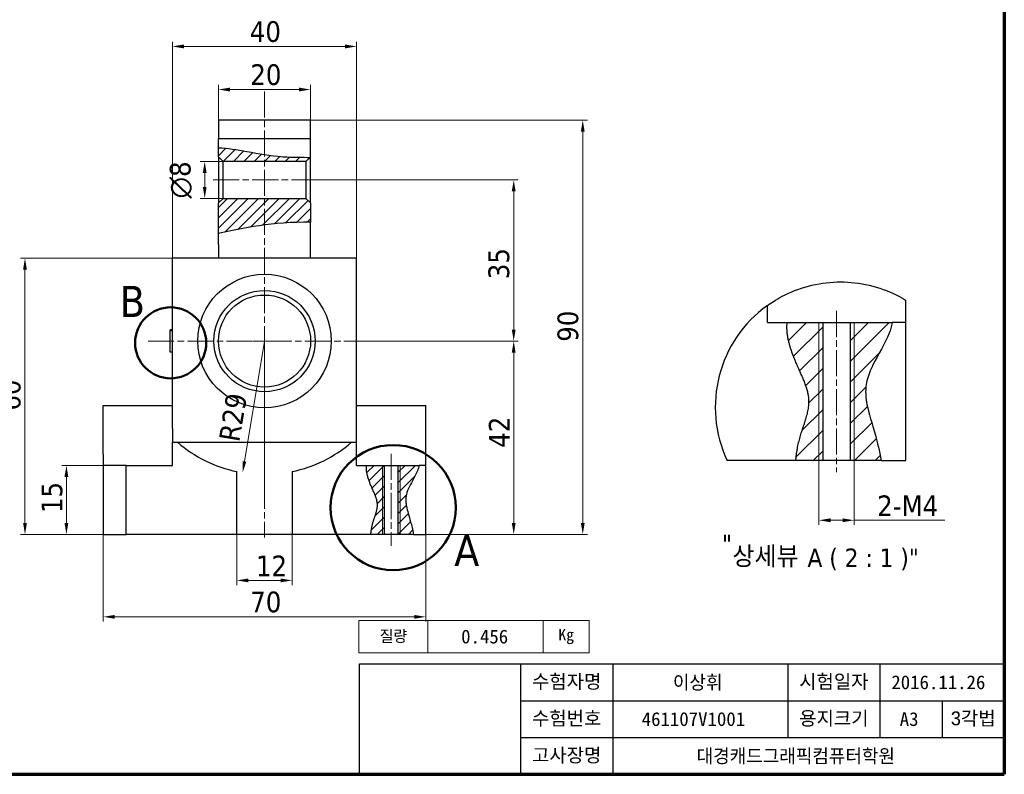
# Model space of a CAD drawing. Header units: millimetres. Extents: x 7 to 413, y 7 to 295.
# Tile 3 of 4: x 199 to 413, y 7 to 171. Entities that reach past the tile are written whole.
import ezdxf

# ---------------------------------------------------------------- set-up
doc = ezdxf.new("R2010")
doc.units = ezdxf.units.MM
doc.linetypes.add('CENTER', pattern=[50.8, 31.75, -6.35, 6.35, -6.35])
doc.linetypes.add('CHAIN', pattern=[0.3543, 0.2362, -0.0295, 0.0591, -0.0295])
for name, color, linetype, lineweight in [('경계(ISO)', 7, 'Continuous', 70), ('상세 경계(JIS)', 7, 'Continuous', 50), ('스케치 형상(ISO)', 7, 'Continuous', 5), ('외형선(ISO)', 7, 'Continuous', 25), ('절단선(JIS)', 7, 'Continuous', 25), ('제목(ISO)', 7, 'Continuous', 30), ('좁은 외형선(ISO)', 7, 'Continuous', 18)]:
    doc.layers.add(name, color=color, linetype=linetype, lineweight=lineweight)
for name, color, linetype, lineweight, true_color in [('기호(ISO)', 1, 'Continuous', 20, 0xff0000), ('중심 표식(ISO)', 1, 'CENTER', 5, 0xff0000), ('중심선(ISO)', 1, 'CENTER', 5, 0xff0000), ('치수(ISO)', 1, 'Continuous', 5, 0xff0000), ('해치 (ISO)', 1, 'Continuous', 5, 0xff0000)]:
    doc.layers.add(name, color=color, linetype=linetype, lineweight=lineweight, true_color=true_color)
doc.styles.add('기호문자', font='txt')
doc.styles.add('레이블 문자 (ISO)', font='txt')
doc.styles.add('레이블 문자 (JIS)', font='tahoma.ttf')
doc.styles.add('주 문자 (JIS)', font='tahoma.ttf')
doc.styles.add('텍스트 스타일109', font='txt')
doc.styles.add('텍스트 스타일117', font='txt')
doc.styles.add('텍스트 스타일49', font='tahoma.ttf')
doc.styles.add('텍스트 스타일76', font='txt')
doc.dimstyles.new('기본값 (JIS)', dxfattribs={"dimtxt": 4.5, "dimasz": 2.5, "dimexe": 1, "dimexo": 0, "dimgap": 0.8, "dimtad": 1, "dimrnd": 1e-08, "dimdsep": 46, "dimtxsty": '주 문자 (JIS)', "dimcen": 0.09, "dimdle": 10, "dimclrd": 256, "dimclre": 256, "dimclrt": 256, "dimadec": 0, "dimazin": 2, "dimtfac": 0.777778, "dimtmove": 0, "dimatfit": 3, "dimfxl": 1, "dimtolj": 1, "dimtzin": 0, "dimlwd": -1, "dimlwe": -1, "dimarcsym": 0})

# ---------------------------------------------------------------- blocks, each defined once
blk = doc.blocks.new('경계 한국ATC센터')
at = {"layer": '경계(ISO)'}
for p in [(413, 290), (7, 7)]:
    blk.add_line(p, (413, 7), dxfattribs=at)
blk = doc.blocks.new('제목 블록 한국ATC센터')
at = {"layer": '제목(ISO)'}
for p, q in [((123.9, 184.36), (263.9, 184.36)), ((123.9, 160.36), (123.9, 184.36)), ((158.9, 184.36), (158.9, 160.36)), ((178.9, 184.36), (178.9, 160.36)), ((216.9, 184.36), (216.9, 168.36)), ((236.9, 184.36), (236.9, 168.36)), ((263.9, 184.36), (263.9, 160.36)), ((158.9, 176.36), (263.9, 176.36)), ((250.4, 176.36), (250.4, 168.36)), ((158.9, 168.36), (263.9, 168.36)), ((263.9, 160.36), (123.9, 160.36))]:
    blk.add_line(p, q, dxfattribs=at)
at = {"layer": '제목(ISO)', "color": 5, "true_color": 0x0000ff, "char_height": 3, "attachment_point": 5, "style": '레이블 문자 (ISO)'}
for s, insert in [('\\f돋움|b0|i0;\\H3.0000;수험자명', (168.9, 180.36)), ('\\f돋움|b0|i0;\\H3.0000;시험일자', (226.9, 180.36)), ('\\f돋움|b0|i0;\\H3.0000;수험번호', (168.9, 172.36)), ('\\f돋움|b0|i0;\\H3.0000;용지크기', (226.9, 172.36)), ('\\f돋움|b0|i0;\\H3.0000;3각법', (257.15, 172.36)), ('\\f돋움|b0|i0;\\H3.0000;고사장명', (168.9, 164.36))]:
    blk.add_mtext(s, dxfattribs=dict(at, insert=insert))
at = {"layer": '제목(ISO)', "color": 5, "true_color": 0x0000ff, "style": '텍스트 스타일109'}
for tag, p in [('<수험자명>_001', (191.96, 178.83)), ('<시험일자>_001', (239.38, 178.86)), ('<수험번호>_001', (185.19, 170.86)), ('<용지크기>_001', (241.2, 170.86)), ('<고사장명>_001', (197.11, 162.84))]:
    blk.add_attdef(tag, p, '', height=3, dxfattribs=at)
blk = doc.blocks.new('질량입력')
at = {"layer": '스케치 형상(ISO)'}
for p, q in [((-25, 3.5), (25, 3.5)), ((-25, -3.5), (-25, 3.5)), ((-10, 3.5), (-10, -3.5)), ((15, 3.5), (15, -3.5)), ((25, 3.5), (25, -3.5)), ((25, -3.5), (-25, -3.5))]:
    blk.add_line(p, q, dxfattribs=at)
at = {"layer": '기호(ISO)', "color": 5, "true_color": 0x0000ff, "char_height": 2.5, "attachment_point": 5, "style": '기호문자'}
for s, insert in [('질량', (-17.5, 0)), ('Kg', (20, 0.03))]:
    blk.add_mtext(s, dxfattribs=dict(at, insert=insert))
at = {"layer": '기호(ISO)', "color": 5, "true_color": 0x0000ff, "style": '텍스트 스타일76'}
blk.add_attdef('질량입력_001', (-2.8, -1.47), '', height=3, dxfattribs=at)
blk = doc.blocks.new('*D24')
at = {"layer": 'Defpoints', "color": 0, "transparency": 16777216}
for p in [(252.4, 101.12), (247.63, 72.52)]:
    blk.add_point(p, dxfattribs=at)
at = {"layer": '치수(ISO)', "transparency": 16777216}
blk.add_line((252.4, 101.12), (248.04, 74.98), dxfattribs=at)
blk.add_solid([(247.63, 75.05), (248.45, 74.91), (247.63, 72.52)], dxfattribs=at)
at = {"layer": '치수(ISO)', "transparency": 16777216, "insert": (242.47, 79.77), "char_height": 4.5, "attachment_point": 1, "rotation": 80.5274, "style": '주 문자 (JIS)'}
blk.add_mtext('\\A1;R29', dxfattribs=at)
blk = doc.blocks.new('*D25')
at = {"layer": 'Defpoints', "color": 0, "transparency": 16777216}
for p in [(262.4, 155.76), (242.4, 149.12), (262.4, 149.12)]:
    blk.add_point(p, dxfattribs=at)
at = {"layer": '치수(ISO)', "transparency": 16777216}
for p, q in [((242.4, 149.12), (242.4, 156.76)), ((262.4, 149.12), (262.4, 156.76)), ((244.9, 155.76), (259.9, 155.76))]:
    blk.add_line(p, q, dxfattribs=at)
for points in [[(244.9, 156.18), (244.9, 155.34), (242.4, 155.76)], [(259.9, 156.18), (259.9, 155.34), (262.4, 155.76)]]:
    blk.add_solid(points, dxfattribs=at)
at = {"layer": '치수(ISO)', "transparency": 16777216, "insert": (249.32, 161.25), "char_height": 4.5, "attachment_point": 1, "style": '주 문자 (JIS)'}
blk.add_mtext('\\A1;20', dxfattribs=at)
blk = doc.blocks.new('*D26')
at = {"layer": 'Defpoints', "color": 0, "transparency": 16777216}
for p in [(272.4, 165.12), (232.4, 119.12), (272.4, 119.12)]:
    blk.add_point(p, dxfattribs=at)
at = {"layer": '치수(ISO)', "transparency": 16777216}
for p, q in [((232.4, 119.12), (232.4, 166.12)), ((234.9, 165.12), (269.9, 165.12)), ((272.4, 119.12), (272.4, 166.12))]:
    blk.add_line(p, q, dxfattribs=at)
for points in [[(234.9, 165.54), (234.9, 164.7), (232.4, 165.12)], [(269.9, 165.54), (269.9, 164.7), (272.4, 165.12)]]:
    blk.add_solid(points, dxfattribs=at)
at = {"layer": '치수(ISO)', "transparency": 16777216, "insert": (249.21, 170.61), "char_height": 4.5, "attachment_point": 1, "style": '주 문자 (JIS)'}
blk.add_mtext('\\A1;40', dxfattribs=at)
blk = doc.blocks.new('*D27')
at = {"layer": 'Defpoints', "color": 0, "transparency": 16777216}
for p in [(275.32, 101.12), (275.49, 59.12), (306.5, 59.12)]:
    blk.add_point(p, dxfattribs=at)
at = {"layer": '치수(ISO)', "transparency": 16777216}
for p, q in [((275.32, 101.12), (307.5, 101.12)), ((306.5, 98.62), (306.5, 61.62)), ((275.49, 59.12), (307.5, 59.12))]:
    blk.add_line(p, q, dxfattribs=at)
for points in [[(306.08, 98.62), (306.91, 98.62), (306.5, 101.12)], [(306.08, 61.62), (306.91, 61.62), (306.5, 59.12)]]:
    blk.add_solid(points, dxfattribs=at)
at = {"layer": '치수(ISO)', "transparency": 16777216, "insert": (301.1, 77.94), "char_height": 4.5, "attachment_point": 1, "rotation": 90, "style": '주 문자 (JIS)'}
blk.add_mtext('\\A1;42', dxfattribs=at)
blk = doc.blocks.new('*D28')
at = {"layer": 'Defpoints', "color": 0, "transparency": 16777216}
for p in [(263.9, 136.12), (275.32, 101.12), (306.5, 101.12)]:
    blk.add_point(p, dxfattribs=at)
at = {"layer": '치수(ISO)', "transparency": 16777216}
for p, q in [((263.9, 136.12), (307.5, 136.12)), ((306.5, 133.62), (306.5, 103.62)), ((275.32, 101.12), (307.5, 101.12))]:
    blk.add_line(p, q, dxfattribs=at)
for points in [[(306.08, 133.62), (306.91, 133.62), (306.5, 136.12)], [(306.08, 103.62), (306.91, 103.62), (306.5, 101.12)]]:
    blk.add_solid(points, dxfattribs=at)
at = {"layer": '치수(ISO)', "transparency": 16777216, "insert": (301.01, 114.55), "char_height": 4.5, "attachment_point": 1, "rotation": 90, "style": '주 문자 (JIS)'}
blk.add_mtext('\\A1;35', dxfattribs=at)
blk = doc.blocks.new('*D29')
at = {"layer": 'Defpoints', "color": 0, "transparency": 16777216}
for p in [(262.4, 149.12), (275.49, 59.12), (321.49, 59.12)]:
    blk.add_point(p, dxfattribs=at)
at = {"layer": '치수(ISO)', "transparency": 16777216}
for p, q in [((262.4, 149.12), (322.49, 149.12)), ((321.49, 146.62), (321.49, 61.62)), ((275.49, 59.12), (322.49, 59.12))]:
    blk.add_line(p, q, dxfattribs=at)
for points in [[(321.07, 146.62), (321.9, 146.62), (321.49, 149.12)], [(321.07, 61.62), (321.9, 61.62), (321.49, 59.12)]]:
    blk.add_solid(points, dxfattribs=at)
at = {"layer": '치수(ISO)', "transparency": 16777216, "insert": (316, 100.97), "char_height": 4.5, "attachment_point": 1, "rotation": 90, "style": '주 문자 (JIS)'}
blk.add_mtext('\\A1;90', dxfattribs=at)
blk = doc.blocks.new('*D30')
at = {"layer": 'Defpoints', "color": 0, "transparency": 16777216}
for p in [(209.4, 74.12), (222.4, 74.12), (222.4, 59.12)]:
    blk.add_point(p, dxfattribs=at)
at = {"layer": '치수(ISO)', "transparency": 16777216}
for p, q in [((222.4, 74.12), (208.4, 74.12)), ((209.4, 61.62), (209.4, 71.62)), ((222.4, 59.12), (208.4, 59.12))]:
    blk.add_line(p, q, dxfattribs=at)
for points in [[(208.98, 71.62), (209.81, 71.62), (209.4, 74.12)], [(208.98, 61.62), (209.81, 61.62), (209.4, 59.12)]]:
    blk.add_solid(points, dxfattribs=at)
at = {"layer": '치수(ISO)', "transparency": 16777216, "insert": (203.99, 63.75), "char_height": 4.5, "attachment_point": 1, "rotation": 90, "style": '주 문자 (JIS)'}
blk.add_mtext('\\A1;15', dxfattribs=at)
blk = doc.blocks.new('*D31')
at = {"layer": 'Defpoints', "color": 0, "transparency": 16777216}
for p in [(232.4, 119.12), (200.4, 59.12), (222.4, 59.12)]:
    blk.add_point(p, dxfattribs=at)
at = {"layer": '치수(ISO)', "transparency": 16777216}
for p, q in [((232.4, 119.12), (199.4, 119.12)), ((200.4, 116.62), (200.4, 61.62)), ((222.4, 59.12), (199.4, 59.12))]:
    blk.add_line(p, q, dxfattribs=at)
for points in [[(199.99, 116.62), (200.82, 116.62), (200.4, 119.12)], [(199.99, 61.62), (200.82, 61.62), (200.4, 59.12)]]:
    blk.add_solid(points, dxfattribs=at)
at = {"layer": '치수(ISO)', "transparency": 16777216, "insert": (194.92, 86), "char_height": 4.5, "attachment_point": 1, "rotation": 90, "style": '주 문자 (JIS)'}
blk.add_mtext('\\A1;60', dxfattribs=at)
blk = doc.blocks.new('2dDetail0')
at = {"layer": '상세 경계(JIS)'}
blk.add_circle((280.34, 64.93), 13.6, dxfattribs=at)
at = {"layer": '상세 경계(JIS)', "insert": (293.58, 52.25), "char_height": 6.75, "attachment_point": 7, "style": '레이블 문자 (JIS)'}
blk.add_mtext('A', dxfattribs=at)
blk = doc.blocks.new('2dDetail1')
at = {"layer": '상세 경계(JIS)'}
blk.add_circle((232.03, 100.73), 7.72, dxfattribs=at)
at = {"layer": '상세 경계(JIS)', "insert": (220.98, 106.35), "char_height": 6.75, "attachment_point": 7, "style": '레이블 문자 (JIS)'}
blk.add_mtext('B', dxfattribs=at)
blk = doc.blocks.new('*D36')
at = {"layer": 'Defpoints', "color": 0, "transparency": 16777216}
for p in [(246.4, 59.12), (258.4, 59.12), (258.4, 49.12)]:
    blk.add_point(p, dxfattribs=at)
at = {"layer": '치수(ISO)', "transparency": 16777216}
for p, q in [((246.4, 59.12), (246.4, 48.12)), ((258.4, 59.12), (258.4, 48.12)), ((248.9, 49.12), (255.9, 49.12))]:
    blk.add_line(p, q, dxfattribs=at)
for points in [[(248.9, 49.54), (248.9, 48.7), (246.4, 49.12)], [(255.9, 49.54), (255.9, 48.7), (258.4, 49.12)]]:
    blk.add_solid(points, dxfattribs=at)
at = {"layer": '치수(ISO)', "transparency": 16777216, "insert": (250.54, 54.52), "char_height": 4.5, "attachment_point": 1, "style": '주 문자 (JIS)'}
blk.add_mtext('\\A1;12', dxfattribs=at)
blk = doc.blocks.new('*D37')
at = {"layer": 'Defpoints', "color": 0, "transparency": 16777216}
for p in [(217.4, 59.12), (287.4, 59.12), (287.4, 41.21)]:
    blk.add_point(p, dxfattribs=at)
at = {"layer": '치수(ISO)', "transparency": 16777216}
for p, q in [((217.4, 59.12), (217.4, 40.21)), ((287.4, 59.12), (287.4, 40.21)), ((219.9, 41.21), (284.9, 41.21))]:
    blk.add_line(p, q, dxfattribs=at)
for points in [[(219.9, 41.63), (219.9, 40.8), (217.4, 41.21)], [(284.9, 41.63), (284.9, 40.8), (287.4, 41.21)]]:
    blk.add_solid(points, dxfattribs=at)
at = {"layer": '치수(ISO)', "transparency": 16777216, "insert": (249.3, 46.7), "char_height": 4.5, "attachment_point": 1, "style": '주 문자 (JIS)'}
blk.add_mtext('\\A1;70', dxfattribs=at)
blk = doc.blocks.new('*D44')
at = {"layer": 'Defpoints', "color": 0, "transparency": 16777216}
for p in [(372.77, 75.15), (380.41, 75.15), (380.41, 62.19)]:
    blk.add_point(p, dxfattribs=at)
at = {"layer": '치수(ISO)', "transparency": 16777216}
for p, q in [((372.77, 75.15), (372.77, 61.19)), ((380.41, 75.15), (380.41, 61.19)), ((375.27, 62.19), (377.91, 62.19)), ((380.41, 62.19), (400.07, 62.19))]:
    blk.add_line(p, q, dxfattribs=at)
for points in [[(375.27, 62.6), (375.27, 61.77), (372.77, 62.19)], [(377.91, 62.6), (377.91, 61.77), (380.41, 62.19)]]:
    blk.add_solid(points, dxfattribs=at)
at = {"layer": '치수(ISO)', "transparency": 16777216, "insert": (383.71, 67.58), "char_height": 4.5, "attachment_point": 1, "style": '주 문자 (JIS)'}
blk.add_mtext('\\A1; 2-M4', dxfattribs=at)
blk = doc.blocks.new('*D47')
at = {"layer": 'Defpoints', "color": 0, "transparency": 16777216}
for p in [(243.4, 140.12), (239.42, 132.12), (243.4, 132.12)]:
    blk.add_point(p, dxfattribs=at)
at = {"layer": '치수(ISO)', "transparency": 16777216}
for p, q in [((243.4, 140.12), (238.42, 140.12)), ((239.42, 137.62), (239.42, 134.62)), ((243.4, 132.12), (238.42, 132.12))]:
    blk.add_line(p, q, dxfattribs=at)
for points in [[(239, 137.62), (239.83, 137.62), (239.42, 140.12)], [(239, 134.62), (239.83, 134.62), (239.42, 132.12)]]:
    blk.add_solid(points, dxfattribs=at)
at = {"layer": '치수(ISO)', "transparency": 16777216, "insert": (231.85, 132.11), "char_height": 4.5, "attachment_point": 1, "rotation": 90, "style": '주 문자 (JIS)'}
blk.add_mtext('\\A1;\\fAIGDT|b0|i0;\\H4.5000;n\\fTahoma|b0|i0;\\H4.5000;8', dxfattribs=at)

msp = doc.modelspace()

# ---------------------------------------------------------------- hatches: boundary and pattern name
at = {"layer": '해치 (ISO)'}
h = msp.add_hatch(dxfattribs=at)
h.set_pattern_fill('ANSI31', color=256, scale=12.7, style=0)
h.set_pattern_definition([(45, (0, 0), (-1.122532, 1.122532), [])])
edge = h.paths.add_edge_path()
edge.add_spline(control_points=[(242.404, 143.114), (244.314, 143.061), (246.422, 142.7), (251.194, 141.83), (253.543, 141.369), (258.655, 141.015), (260.437, 141.077), (262.279, 140.996)], knot_values=[0.049522, 0.049522, 0.049522, 0.049522, 0.6119367, 0.6119367, 1.2948906, 1.2948906, 1.8304902, 1.8304902, 1.8304902, 1.8304902], degree=3, periodic=0)
edge.add_line((262.279, 140.996), (261.404, 140.121))
edge.add_line((261.404, 140.121), (243.404, 140.121))
edge.add_line((243.404, 140.121), (242.404, 141.121))
edge.add_line((242.404, 141.121), (242.404, 143.114))
edge = h.paths.add_edge_path()
edge.add_spline(control_points=[(262.404, 126.975), (254.24, 126.951), (247.534, 125.689), (242.404, 124.459)], knot_values=[0.0501812, 0.0501812, 0.0501812, 0.0501812, 2.5172037, 2.5172037, 2.5172037, 2.5172037], degree=3, periodic=0)
edge.add_line((242.404, 124.459), (242.404, 131.121))
edge.add_line((242.404, 131.121), (243.404, 132.121))
edge.add_line((243.404, 132.121), (261.404, 132.121))
edge.add_line((261.404, 132.121), (262.404, 131.121))
edge.add_line((262.404, 131.121), (262.404, 126.975))
edge = h.paths.add_edge_path()
edge.add_spline(control_points=[(285.945, 74.121), (285.943, 74.114), (285.942, 74.106), (285.869, 73.697), (285.742, 73.304), (285.147, 71.787), (284.405, 70.629), (283.572, 68.936), (283.343, 68.378), (283.14, 67.526), (283.096, 67.251), (283.056, 66.725), (283.055, 66.485), (283.089, 65.899), (283.138, 65.56), (283.395, 64.244), (283.755, 63.175), (284.334, 61.08), (284.567, 60.15), (284.743, 59.121)], knot_values=[0.0506853, 0.0506853, 0.0506853, 0.0506853, 0.0531306, 0.0531306, 0.1770405, 0.1770405, 0.575903, 0.575903, 0.7802581, 0.7802581, 0.8754483, 0.8754483, 0.9562874, 0.9562874, 1.0710739, 1.0710739, 1.4124468, 1.4124468, 1.62141, 1.62141, 1.62141, 1.62141], degree=3, periodic=0)
edge.add_line((284.743, 59.121), (281.413, 59.121))
edge.add_line((281.413, 59.121), (281.413, 74.121))
edge.add_line((281.413, 74.121), (285.945, 74.121))
edge = h.paths.add_edge_path()
edge.add_spline(control_points=[(275.485, 59.121), (275.555, 60.242), (276.053, 62.581), (277.503, 65.293), (277.276, 66.685), (274.946, 70.28), (274.414, 72.916), (274.545, 74.121)], knot_values=[0.6946551, 0.6946551, 0.6946551, 0.6946551, 0.6946551, 0.6946551, 0.7703371, 0.8650373, 0.9584442, 0.9584442, 0.9584442, 0.9584442, 0.9584442, 0.9584442], degree=5, periodic=0)
edge.add_line((274.545, 74.121), (278.394, 74.121))
edge.add_line((278.394, 74.121), (278.394, 59.121))
edge.add_line((278.394, 59.121), (275.485, 59.121))
h = msp.add_hatch(dxfattribs=at)
h.set_pattern_fill('ANSI31', color=256, scale=25.4, style=0)
h.set_pattern_definition([(45, (0, 0), (-2.245064, 2.245064), [])])
edge = h.paths.add_edge_path()
edge.add_line((386.268, 75.154), (380.41, 75.154))
edge.add_line((380.41, 75.154), (379.608, 75.154))
edge.add_line((379.608, 75.154), (379.608, 105.154))
edge.add_line((379.608, 105.154), (388.67, 105.154))
edge.add_spline(control_points=[(388.67, 105.154), (388.667, 105.139), (388.665, 105.123), (388.519, 104.306), (388.266, 103.52), (387.074, 100.486), (385.59, 98.169), (383.925, 94.783), (383.466, 93.668), (383.061, 91.963), (382.973, 91.414), (382.894, 90.362), (382.892, 89.882), (382.958, 88.71), (383.056, 88.032), (383.57, 85.401), (384.29, 83.261), (385.448, 79.071), (385.914, 77.212), (386.268, 75.154)], knot_values=[0.0506853, 0.0506853, 0.0506853, 0.0506853, 0.0531306, 0.0531306, 0.1770405, 0.1770405, 0.575903, 0.575903, 0.7802581, 0.7802581, 0.8754483, 0.8754483, 0.9562874, 0.9562874, 1.0710739, 1.0710739, 1.4124468, 1.4124468, 1.62141, 1.62141, 1.62141, 1.62141], degree=3, periodic=0)
edge = h.paths.add_edge_path()
edge.add_spline(control_points=[(367.751, 75.154), (367.891, 77.396), (368.887, 82.073), (371.787, 87.498), (371.332, 90.282), (366.673, 97.472), (365.609, 102.744), (365.871, 105.154)], knot_values=[0.6946551, 0.6946551, 0.6946551, 0.6946551, 0.6946551, 0.6946551, 0.7703371, 0.8650373, 0.9584442, 0.9584442, 0.9584442, 0.9584442, 0.9584442, 0.9584442], degree=5, periodic=0)
edge.add_line((365.871, 105.154), (373.569, 105.154))
edge.add_line((373.569, 105.154), (373.569, 75.154))
edge.add_line((373.569, 75.154), (367.751, 75.154))

# ---------------------------------------------------------------- linework, layer by layer
at = {"layer": '외형선(ISO)'}
for p, q in [((242.404, 149.121), (242.404, 145.121)), ((262.404, 149.121), (242.404, 149.121)), ((262.404, 145.121), (262.404, 149.121)), ((242.404, 143.114), (242.404, 145.121)), ((242.404, 145.121), (262.404, 145.121)), ((262.404, 140.991), (262.404, 145.121)), ((242.404, 141.121), (242.404, 143.114)), ((243.404, 140.121), (242.404, 141.121)), ((242.404, 141.121), (242.404, 131.121)), ((261.404, 140.121), (243.404, 140.121)), ((243.404, 132.121), (243.404, 140.121)), ((262.279, 140.996), (261.404, 140.121)), ((261.404, 140.121), (261.404, 132.121)), ((262.404, 131.121), (262.404, 140.991)), ((242.404, 131.121), (243.404, 132.121)), ((242.404, 124.459), (242.404, 131.121)), ((243.404, 132.121), (261.404, 132.121)), ((261.404, 132.121), (262.404, 131.121)), ((262.404, 131.121), (262.404, 126.975)), ((262.404, 122.121), (262.404, 126.975)), ((242.404, 122.121), (242.404, 124.459)), ((242.404, 122.121), (242.404, 119.121)), ((262.404, 119.121), (262.404, 122.121)), ((232.404, 82.121), (232.404, 119.121)), ((272.404, 119.121), (232.404, 119.121)), ((272.404, 82.121), (272.404, 119.121)), ((391.588, 105.154), (391.588, 110.015)), ((361.588, 105.154), (361.588, 108.866)), ((361.588, 105.154), (365.871, 105.154)), ((365.871, 105.154), (373.569, 105.154)), ((373.569, 105.154), (373.569, 75.154)), ((373.569, 105.154), (379.608, 105.154)), ((379.608, 105.154), (388.67, 105.154)), ((379.608, 75.154), (379.608, 105.154)), ((391.588, 105.154), (388.67, 105.154)), ((391.588, 75.154), (391.588, 105.154)), ((232.404, 103.523), (231.904, 103.523)), ((232.404, 103.49), (231.904, 103.49)), ((232.404, 103.485), (231.904, 103.485)), ((232.404, 103.382), (231.904, 103.382)), ((232.404, 103.339), (231.904, 103.339)), ((231.904, 98.736), (231.904, 103.273)), ((231.904, 98.72), (231.904, 98.736)), ((232.404, 98.736), (231.904, 98.736)), ((232.404, 98.72), (231.904, 98.72)), ((217.404, 76.559), (217.404, 87.121)), ((217.404, 87.121), (232.404, 87.121)), ((272.404, 87.121), (287.404, 87.121)), ((287.404, 76.559), (287.404, 87.121)), ((232.404, 82.121), (232.404, 79.121)), ((272.404, 79.121), (272.404, 82.121)), ((232.404, 74.121), (232.404, 79.121)), ((232.404, 79.121), (233.509, 79.121)), ((233.509, 79.121), (271.298, 79.121)), ((271.298, 79.121), (272.404, 79.121)), ((272.404, 74.121), (272.404, 79.121)), ((217.404, 76.559), (217.404, 74.121)), ((287.404, 74.121), (287.404, 76.559)), ((367.751, 75.154), (352.85, 75.154)), ((373.569, 75.154), (367.751, 75.154)), ((379.608, 75.154), (373.569, 75.154)), ((386.268, 75.154), (379.608, 75.154)), ((386.268, 75.154), (391.588, 75.154)), ((222.404, 74.121), (217.404, 74.121)), ((217.404, 74.121), (217.404, 59.121)), ((222.404, 59.121), (222.404, 74.121)), ((222.404, 74.121), (232.404, 74.121)), ((246.404, 59.121), (246.404, 72.749)), ((258.404, 72.749), (258.404, 59.121)), ((272.404, 74.121), (274.545, 74.121)), ((274.545, 74.121), (278.394, 74.121)), ((278.394, 74.121), (278.394, 59.121)), ((278.394, 74.121), (281.413, 74.121)), ((281.413, 74.121), (285.945, 74.121)), ((281.413, 59.121), (281.413, 74.121)), ((287.404, 74.121), (285.945, 74.121)), ((287.404, 59.121), (287.404, 74.121)), ((217.404, 59.121), (222.404, 59.121)), ((246.404, 59.121), (222.404, 59.121)), ((258.404, 59.121), (246.404, 59.121)), ((275.485, 59.121), (258.404, 59.121)), ((278.394, 59.121), (275.485, 59.121)), ((281.413, 59.121), (278.394, 59.121)), ((284.743, 59.121), (281.413, 59.121)), ((284.743, 59.121), (287.404, 59.121))]:
    msp.add_line(p, q, dxfattribs=at)
for radius in [14.5, 11, 10]:
    msp.add_circle((252.404, 101.121), radius, dxfattribs=at)
for start, end in [(229.34275, 258.05946), (281.94054, 310.65725)]:
    msp.add_arc((252.404, 101.121), 29, start, end, dxfattribs=at)
for points, degree, knots in [([(242.404, 143.114), (244.314, 143.061), (246.422, 142.7), (251.194, 141.83), (253.543, 141.369), (258.706, 141.012), (260.517, 141.079), (262.404, 140.991)], 3, [0.049522, 0.049522, 0.049522, 0.049522, 0.6119367, 0.6119367, 1.2948906, 1.2948906, 1.8425946, 1.8425946, 1.8425946, 1.8425946]), ([(367.751, 75.154), (367.891, 77.396), (368.887, 82.073), (371.787, 87.498), (371.332, 90.282), (366.673, 97.472), (365.609, 102.744), (365.871, 105.154)], 5, [0.69465507, 0.69465507, 0.69465507, 0.69465507, 0.69465507, 0.69465507, 0.77033709, 0.86503732, 0.95844417, 0.95844417, 0.95844417, 0.95844417, 0.95844417, 0.95844417]), ([(388.67, 105.154), (388.667, 105.139), (388.665, 105.123), (388.519, 104.306), (388.266, 103.52), (387.074, 100.486), (385.59, 98.169), (383.925, 94.783), (383.466, 93.668), (383.061, 91.963), (382.973, 91.414), (382.894, 90.362), (382.892, 89.882), (382.958, 88.71), (383.056, 88.032), (383.57, 85.401), (384.29, 83.261), (385.448, 79.071), (385.914, 77.212), (386.268, 75.154)], 3, [0.0506853, 0.0506853, 0.0506853, 0.0506853, 0.0531306, 0.0531306, 0.1770405, 0.1770405, 0.575903, 0.575903, 0.7802581, 0.7802581, 0.8754483, 0.8754483, 0.9562874, 0.9562874, 1.0710739, 1.0710739, 1.4124468, 1.4124468, 1.62141, 1.62141, 1.62141, 1.62141]), ([(275.485, 59.121), (275.555, 60.242), (276.053, 62.581), (277.503, 65.293), (277.276, 66.685), (274.946, 70.28), (274.414, 72.916), (274.545, 74.121)], 5, [0.69465507, 0.69465507, 0.69465507, 0.69465507, 0.69465507, 0.69465507, 0.77033709, 0.86503732, 0.95844417, 0.95844417, 0.95844417, 0.95844417, 0.95844417, 0.95844417]), ([(285.945, 74.121), (285.943, 74.114), (285.942, 74.106), (285.869, 73.697), (285.742, 73.304), (285.147, 71.787), (284.405, 70.629), (283.572, 68.936), (283.343, 68.378), (283.14, 67.526), (283.096, 67.251), (283.056, 66.725), (283.055, 66.485), (283.089, 65.899), (283.138, 65.56), (283.395, 64.244), (283.755, 63.175), (284.334, 61.08), (284.567, 60.15), (284.743, 59.121)], 3, [0.0506853, 0.0506853, 0.0506853, 0.0506853, 0.0531306, 0.0531306, 0.1770405, 0.1770405, 0.575903, 0.575903, 0.7802581, 0.7802581, 0.8754483, 0.8754483, 0.9562874, 0.9562874, 1.0710739, 1.0710739, 1.4124468, 1.4124468, 1.62141, 1.62141, 1.62141, 1.62141])]:
    msp.add_open_spline(points, degree=degree, knots=knots, dxfattribs=at)
for points, degree in [([(262.404, 126.975), (254.24, 126.951), (247.534, 125.689), (242.404, 124.459)], 3), ([(231.904, 103.49), (231.904, 103.512), (231.904, 103.523)], 2), ([(231.904, 103.485), (231.904, 103.488), (231.904, 103.49)], 2), ([(231.904, 103.442), (231.904, 103.469), (231.904, 103.485)], 2), ([(231.904, 103.382), (231.904, 103.425), (231.904, 103.442)], 2), ([(231.904, 103.339), (231.904, 103.355), (231.904, 103.382)], 2), ([(231.904, 103.273), (231.904, 103.306), (231.904, 103.339)], 2)]:
    msp.add_open_spline(points, degree=degree, dxfattribs=at)
at = {"layer": '절단선(JIS)'}
msp.add_arc((377.456, 86.765), 27.208, 125.67676, 205.26036, dxfattribs=at)
for points, knots in [([(363.348, 110.029), (363.977, 110.41), (364.621, 110.766), (367.177, 112.046), (369.192, 112.773), (373.305, 113.737), (375.403, 113.973), (379.509, 113.973), (381.607, 113.737), (385.72, 112.773), (387.735, 112.046), (390.291, 110.766), (390.936, 110.41), (391.564, 110.029)], [2.4114846, 2.4114846, 2.4114846, 2.4114846, 2.5181553, 2.5181553, 2.8261402, 2.8261402, 3.1341251, 3.1341251, 3.44211, 3.44211, 3.7500948, 3.7500948, 3.8567656, 3.8567656, 3.8567656, 3.8567656]), ([(361.588, 108.866), (361.717, 108.959), (361.848, 109.051), (362.428, 109.452), (362.892, 109.753), (363.348, 110.029)], [2.832436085, 2.832436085, 2.832436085, 2.832436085, 2.854990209, 2.854990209, 2.931477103, 2.931477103, 2.931477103, 2.931477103])]:
    msp.add_open_spline(points, degree=3, knots=knots, dxfattribs=at)
msp.add_open_spline([(391.564, 110.029), (391.572, 110.025), (391.58, 110.02), (391.588, 110.015)], degree=3, dxfattribs=at)
at = {"layer": '좁은 외형선(ISO)'}
for p, q in [((372.766, 105.154), (372.766, 75.154)), ((380.41, 75.154), (380.41, 105.154)), ((277.993, 74.121), (277.993, 59.121)), ((281.815, 59.121), (281.815, 74.121))]:
    msp.add_line(p, q, dxfattribs=at)
at = {"layer": '중심 표식(ISO)', "linetype": 'CHAIN', "ltscale": 23.990969}
for p, q in [((252.404, 155.348), (252.404, 58.414)), ((252.404, 103.621), (252.404, 69.621)), ((275.317, 101.121), (226.778, 101.121))]:
    msp.add_line(p, q, dxfattribs=at)
at = {"layer": '중심 표식(ISO)', "linetype": 'CHAIN', "ltscale": 5.555937}
msp.add_line((254.904, 101.121), (249.904, 101.121), dxfattribs=at)
at = {"layer": '중심선(ISO)', "linetype": 'CHAIN', "ltscale": 23.990969}
for p, q in [((263.904, 136.121), (240.904, 136.121)), ((376.588, 107.654), (376.588, 72.654)), ((279.904, 76.621), (279.904, 56.621))]:
    msp.add_line(p, q, dxfattribs=at)

# ---------------------------------------------------------------- block references
msp.add_blockref('경계 한국ATC센터', (0, 0))
for name, p, values in [('질량입력', (297.891, 36.901), {'질량입력_001': '0.456'}), ('제목 블록 한국ATC센터', (149.097, -153.361), {'<수험자명>_001': '이상휘', '<수험번호>_001': '461107V1001', '<고사장명>_001': '대경캐드그래픽컴퓨터학원', '<시험일자>_001': '2016.11.26', '<용지크기>_001': 'A3'})]:
    msp.add_blockref(name, p).add_auto_attribs(values)
at = {"layer": '상세 경계(JIS)'}
for name in ['2dDetail1', '2dDetail0']:
    msp.add_blockref(name, (0, 0), dxfattribs=at)

# ---------------------------------------------------------------- texts
at = {"layer": '기호(ISO)', "char_height": 4, "attachment_point": 7}
for s, insert, style in [('"', (351.719, 55.054), '텍스트 스타일49'), ('상세뷰', (353.984, 51.992), '텍스트 스타일117'), ('A ( 2 : 1 )"', (370.273, 51.326), '텍스트 스타일49')]:
    msp.add_mtext(s, dxfattribs=dict(at, insert=insert, style=style))

# ---------------------------------------------------------------- dimensions: what is measured, and where the dimension line sits
at = {"layer": '치수(ISO)'}
for base, p1, p2, picture, middle in [((272.404, 165.121), (232.404, 119.121), (272.404, 119.121), '*D26', (252.404, 165.121)), ((258.404, 49.121), (246.404, 59.121), (258.404, 59.121), '*D36', (253.44, 49.121))]:
    dim = msp.add_linear_dim(base=base, p1=p1, p2=p2, dimstyle='기본값 (JIS)', override={"dimdec": 2, "dimtp": 0, "dimtm": 0, "dimtdec": 2, "dimtofl": 0, "dimatfit": 1}, dxfattribs=at)
    dim.commit()
    dim.dimension.update_dxf_attribs({"geometry": picture, "text_midpoint": middle, "dimtype": 160})
for base, p1, p2, angle, picture, middle in [((262.404, 155.761), (242.404, 149.121), (262.404, 149.121), 180, '*D25', (252.404, 155.761)), ((321.485, 59.121), (262.404, 149.121), (275.485, 59.121), 90, '*D29', (321.485, 104.121)), ((306.495, 101.121), (263.904, 136.121), (275.317, 101.121), 90, '*D28', (306.495, 117.621)), ((200.404, 59.121), (232.404, 119.121), (222.404, 59.121), 90, '*D31', (200.404, 89.121)), ((306.495, 59.121), (275.317, 101.121), (275.485, 59.121), 90, '*D27', (306.495, 81.121)), ((209.396, 74.121), (222.404, 59.121), (222.404, 74.121), 90, '*D30', (209.396, 66.621)), ((287.404, 41.214), (217.404, 59.121), (287.404, 59.121), 180, '*D37', (252.404, 41.214))]:
    dim = msp.add_linear_dim(base=base, p1=p1, p2=p2, angle=angle, dimstyle='기본값 (JIS)', override={"dimdec": 2, "dimtp": 0, "dimtm": 0, "dimtdec": 2, "dimtofl": 0, "dimatfit": 1}, dxfattribs=at)
    dim.commit()
    dim.dimension.update_dxf_attribs({"geometry": picture, "text_midpoint": middle, "dimtype": 160})
for base, p1, p2, angle, text, override, picture, middle in [((239.416, 132.121), (243.404, 140.121), (243.404, 132.121), 90, '\\fAIGDT|b0|i0;\\H4.5000;n\\fTahoma|b0|i0;\\H4.5000;<>', {"dimdec": 2, "dimtp": 0, "dimtm": 0, "dimtdec": 2, "dimtofl": 0, "dimatfit": 1}, '*D47', (239.416, 136.121)), ((380.41, 62.187), (372.766, 75.154), (380.41, 75.154), 180, ' 2-M4', {"dimdec": 2, "dimlfac": 0.5, "dimtp": 0, "dimtm": 0, "dimtdec": 2, "dimtofl": 0, "dimatfit": 2}, '*D44', (391.488, 62.187))]:
    dim = msp.add_linear_dim(base=base, p1=p1, p2=p2, angle=angle, text=text, dimstyle='기본값 (JIS)', override=override, dxfattribs=at)
    dim.commit()
    dim.dimension.update_dxf_attribs({"geometry": picture, "text_midpoint": middle, "dimtype": 160})
dim = msp.add_radius_dim(center=(252.404, 101.121), mpoint=(247.631, 72.517), dimstyle='기본값 (JIS)', override={"dimdec": 2, "dimcen": 0, "dimdle": 0, "dimtp": 0, "dimtm": 0, "dimtdec": 2, "dimtofl": 0, "dimtmove": 2}, dxfattribs=at)
dim.commit()
dim.dimension.update_dxf_attribs({"geometry": '*D24', "text_midpoint": (245.595, 84.26), "dimtype": 164})

doc.saveas('drawing.dxf')
